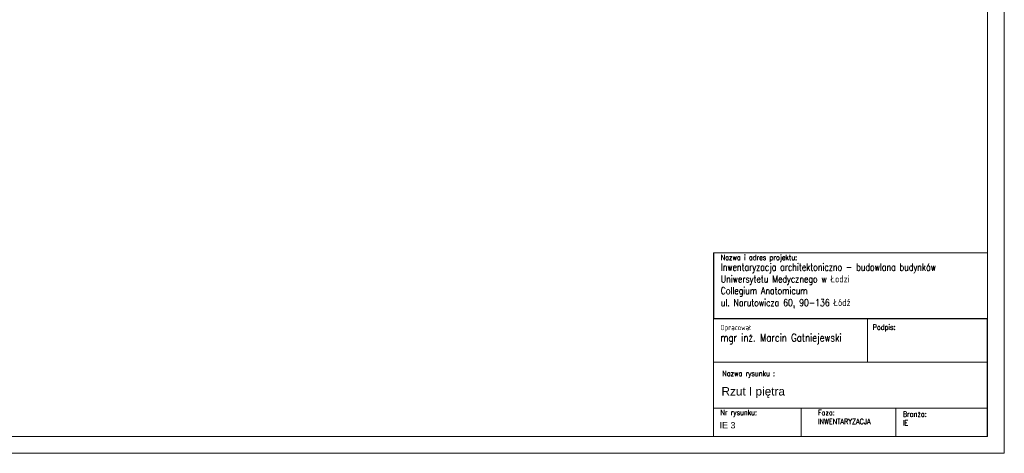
# Model space of a CAD drawing. Header units: millimetres. Extents: x 7052 to 69970, y -1719 to 15326.
# Tile 42 of 160: x 33871 to 36792, y -1719 to -434. Entities that reach past the tile are written whole.
import ezdxf

# ---------------------------------------------------------------- set-up
doc = ezdxf.new("R2010")
doc.units = ezdxf.units.MM
doc.layers.add('m_tabela', color=7, linetype='Continuous', lineweight=20)
doc.styles.add('opis', font='simplex.shx', dxfattribs={"width": 0.8})
doc.styles.add('PIOTR', font='arial.ttf', dxfattribs={"height": 10})
doc.styles.get("Standard").update_dxf_attribs({"font": 'arial.ttf'})

msp = doc.modelspace()

# ---------------------------------------------------------------- linework, layer by layer
at = {"layer": 'm_tabela', "color": 0}
for p, q in [((36792.4, -1719.2), (36792.4, 4220.8)), ((36742.4, -1669.2), (36742.4, 4170.8)), ((35930.4, -1124.8), (35930.4, -1319.1)), ((36742.4, -1319.1), (36742.4, -1114.8)), ((35929.3, -1320.1), (35929.3, -1448.7)), ((35929.3, -1320.1), (35929.3, -1448.7)), ((36386.1, -1320.1), (35929.3, -1320.1)), ((35930.4, -1319.1), (36742.4, -1319.1)), ((36386.1, -1448.7), (36386.1, -1320.1)), ((36386.1, -1320.1), (36386.1, -1448.7)), ((36741.3, -1320.1), (36386.1, -1320.1)), ((36741.3, -1448.7), (36741.3, -1320.1)), ((36741.3, -1448.7), (36741.3, -1320.1)), ((35929.3, -1448.7), (36741.3, -1448.7)), ((35929.3, -1585.2), (35929.3, -1448.7)), ((35929.3, -1448.7), (36386.1, -1448.7)), ((36386.1, -1448.7), (35929.3, -1448.7)), ((35929.3, -1448.7), (36386.1, -1448.7)), ((36386.1, -1448.7), (36741.3, -1448.7)), ((36741.3, -1448.7), (36386.1, -1448.7)), ((36386.1, -1448.7), (36741.3, -1448.7)), ((36741.3, -1448.7), (36741.3, -1585.2)), ((36741.3, -1585.2), (35929.3, -1585.2)), ((35929.3, -1585.2), (36189.6, -1585.2)), ((35929.3, -1669.2), (35929.3, -1585.2)), ((36189.6, -1585.2), (36189.6, -1669.2)), ((36189.6, -1585.2), (36470.6, -1585.2)), ((36189.6, -1669.2), (36189.6, -1585.2)), ((36470.6, -1585.2), (36470.6, -1669.2)), ((36470.6, -1585.2), (36741.3, -1585.2)), ((36470.6, -1669.2), (36470.6, -1585.2)), ((36741.3, -1585.2), (36741.3, -1669.2)), ((28432.4, -1669.2), (36742.4, -1669.2)), ((36189.6, -1669.2), (35929.3, -1669.2)), ((36470.6, -1669.2), (36189.6, -1669.2)), ((36741.3, -1669.2), (36470.6, -1669.2)), ((28382.4, -1719.2), (36792.4, -1719.2))]:
    msp.add_line(p, q, dxfattribs=at)
at = {"layer": 'm_tabela', "color": 0, "lineweight": 20}
for p, q in [((35929.3, -1669.2), (35929.3, -1124.8)), ((35929.3, -1124.8), (36742.4, -1124.8)), ((36386.1, -1320.1), (36386.1, -1448.7)), ((35929.3, -1448.7), (36742.4, -1448.7)), ((35929.3, -1448.7), (36741.3, -1448.7)), ((35929.3, -1585.2), (36742.4, -1585.2)), ((36189.6, -1585.2), (36189.6, -1669.2)), ((36470.6, -1585.2), (36470.6, -1669.2)), ((36742.4, -1669.2), (35929.3, -1669.2))]:
    msp.add_line(p, q, dxfattribs=at)

# ---------------------------------------------------------------- texts
at = {"layer": 'm_tabela', "color": 0, "lineweight": 5, "style": 'PIOTR'}
msp.add_text('Rzut I piętra', height=25, dxfattribs=at).set_placement((35953.3, -1547.9))
at = {"layer": 'm_tabela', "color": 0, "lineweight": 5}
msp.add_text('IE 3', height=18.9, dxfattribs=at).set_placement((35947.7, -1645.5))
at = {"layer": 'm_tabela', "color": 0, "char_height": 26.25, "attachment_point": 1, "style": 'opis'}
for s, insert, width in [('{\\H0.6x;Nazwa i adres projektu:} \\P{\\H0.8x;Inwentaryzacja architektoniczno - budowlana budynków Uniwersytetu Medycznego w Łodzi\\PCollegium Anatomicum\\Pul. Narutowicza 60, 90-136 Łódź}', (35951.1, -1130.5), 714.215), ('{\\H0.6x;Opracował}\\P{\\H0.88x;mgr inż. Marcin Gatniejewski}', (35950.1, -1338.4), 476.912), ('{\\H0.6x;Podpis:}', (36401.8, -1337.3), 91.802), ('{\\H0.6x;Nazwa rysunku :}', (35955.8, -1474.5), 802.267), ('{\\H0.6x;Nr rysunku:}', (35950.1, -1590.5), 247.999), ('{\\H0.6x;Faza:\\PINWENTARYZACJA} ', (36239.5, -1590.7), 242.188), ('{\\H0.6x;Branża:\\PIE} ', (36491.4, -1595.2), 247.999)]:
    msp.add_mtext(s, dxfattribs=dict(at, insert=insert, width=width))

doc.saveas('drawing.dxf')
